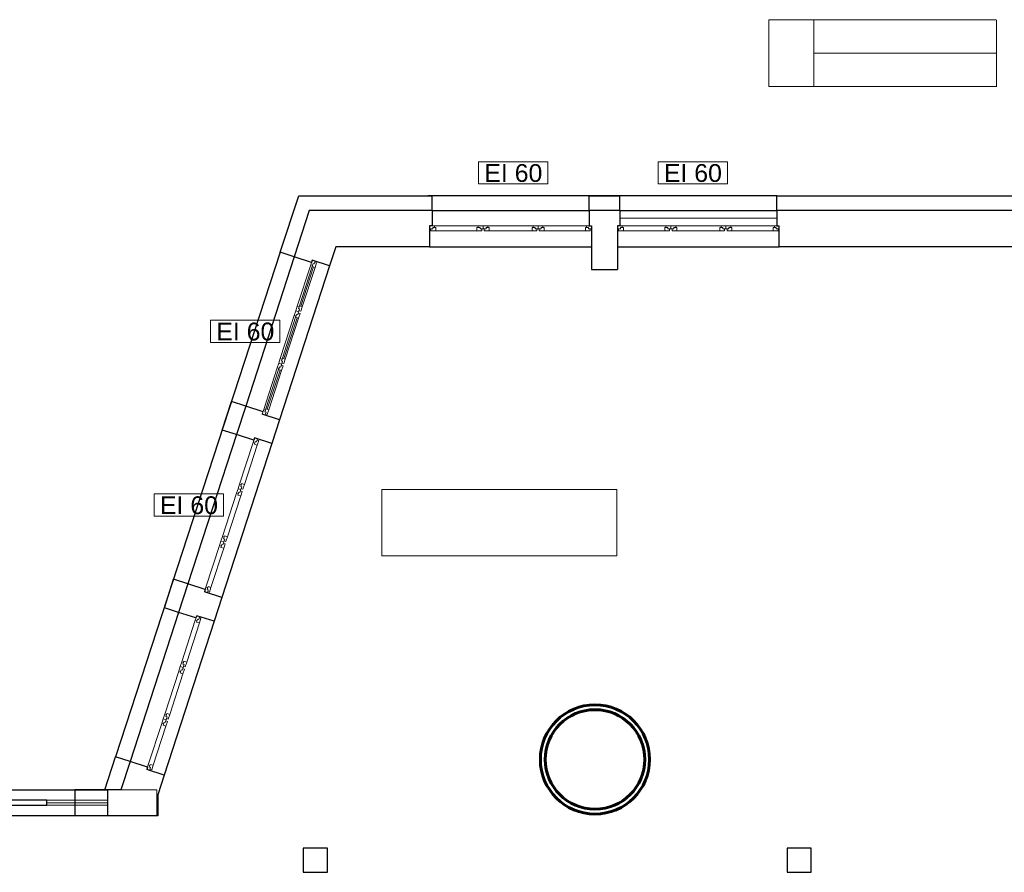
# Model space of a CAD drawing. Header units: millimetres. Extents: x 6612729504 to 6612744462, y 5733542327 to 5733549367.
# Tile 56 of 109: x 6612736818 to 6612738035, y 5733545127 to 5733546181. Entities that reach past the tile are written whole.
import ezdxf

# ---------------------------------------------------------------- set-up
doc = ezdxf.new("R2010")
doc.units = ezdxf.units.MM
doc.header["$MEASUREMENT"] = 0
for name, color, linetype in [('!!!!_CIENKIE czerwone LINIE', 7, 'Continuous'), ('!!!!_SCIANY GRUBE', 7, 'Continuous'), ('___OPISY', 7, 'Continuous'), ('A_Sciany istn_DZIAŁOWE', 7, 'Continuous'), ('A_SCIANY PROJ. wewn', 7, 'Continuous'), ('A_SCIANY PROJ. ZELBET', 7, 'Continuous'), ('inw_SCIANY_ISTN', 7, 'Continuous'), ('inw_STOLARKAOKIENNA', 7, 'Continuous'), ('WIDOK', 7, 'Continuous')]:
    doc.layers.add(name, color=color, linetype=linetype)
doc.styles.add('GENERATED_STYLE_1', font='arial.ttf')

msp = doc.modelspace()

# ---------------------------------------------------------------- linework, layer by layer
at = {"layer": '!!!!_CIENKIE czerwone LINIE', "color": 252, "lineweight": 20}
for points in [[(6612737470.52689, 5733546005.083921), (6612737384.895742, 5733546005.083921), (6612737384.895742, 5733545977.541945), (6612737470.52689, 5733545977.541945)], [(6612737692.381877, 5733546005.083921), (6612737606.75073, 5733546005.083921), (6612737606.75073, 5733545977.541945), (6612737692.381877, 5733545977.541945)], [(6612737139.414532, 5733545809.197056), (6612737053.783385, 5733545809.197056), (6612737053.783385, 5733545781.65508), (6612737139.414532, 5733545781.65508)], [(6612737069.782585, 5733545594.505773), (6612736984.151438, 5733545594.505773), (6612736984.151438, 5733545566.963797), (6612737069.782585, 5733545566.963797)]]:
    msp.add_lwpolyline(points, close=True, dxfattribs=at)
for points in [[(6612737384.895742, 5733545977.541945), (6612737470.52689, 5733545977.541945)], [(6612737606.75073, 5733545977.541945), (6612737692.381877, 5733545977.541945)], [(6612737053.783385, 5733545781.65508), (6612737139.414532, 5733545781.65508)], [(6612736984.151438, 5733545566.963797), (6612737069.782585, 5733545566.963797)]]:
    msp.add_lwpolyline(points, dxfattribs=at)
at = {"layer": '!!!!_SCIANY GRUBE', "color": 252, "lineweight": 30}
for p, q in [((6612737327.516486, 5733545944.844685), (6612737327.516486, 5733545962.844685)), ((6612737521.516487, 5733545944.844685), (6612737521.516487, 5733545962.844685)), ((6612737559.516487, 5733545944.844685), (6612737559.516487, 5733545962.844685)), ((6612737753.516487, 5733545944.844685), (6612737753.516487, 5733545962.844685)), ((6612737175.822072, 5733545944.844685), (6612737157.193958, 5733545887.513243)), ((6612737327.516486, 5733545944.844685), (6612737175.822072, 5733545944.844685)), ((6612737327.516486, 5733545944.844685), (6612737327.516486, 5733545925.844685)), ((6612737327.516486, 5733545944.844685), (6612737327.516486, 5733545925.844685)), ((6612737559.516487, 5733545944.844685), (6612737521.516487, 5733545944.844685)), ((6612737521.516487, 5733545944.844685), (6612737521.516487, 5733545925.844685)), ((6612737559.516487, 5733545944.844685), (6612737521.516487, 5733545944.844685)), ((6612737521.516487, 5733545944.844685), (6612737521.516487, 5733545925.844685)), ((6612737559.516487, 5733545944.844685), (6612737559.516487, 5733545925.844685)), ((6612737753.516487, 5733545944.844685), (6612737753.516487, 5733545925.844685)), ((6612738163.516487, 5733545944.844685), (6612737753.516487, 5733545944.844685)), ((6612737753.516487, 5733545944.844685), (6612737753.516487, 5733545925.844685)), ((6612737327.516486, 5733545925.844685), (6612737324.516486, 5733545925.844685)), ((6612737324.516486, 5733545925.844685), (6612737324.516486, 5733545899.844685)), ((6612737327.516486, 5733545925.844685), (6612737324.516486, 5733545925.844685)), ((6612737521.516487, 5733545925.844685), (6612737524.516487, 5733545925.844685)), ((6612737521.516487, 5733545925.844685), (6612737524.516487, 5733545925.844685)), ((6612737524.516487, 5733545925.844685), (6612737524.516487, 5733545871.844685)), ((6612737524.516487, 5733545925.844685), (6612737524.516487, 5733545871.844685)), ((6612737556.516487, 5733545925.844685), (6612737556.516487, 5733545871.844685)), ((6612737559.516487, 5733545925.844685), (6612737556.516487, 5733545925.844685)), ((6612737556.516487, 5733545925.844685), (6612737556.516487, 5733545871.844685)), ((6612737559.516487, 5733545925.844685), (6612737556.516487, 5733545925.844685)), ((6612737753.516487, 5733545925.844685), (6612737756.516487, 5733545925.844685)), ((6612737753.516487, 5733545925.844685), (6612737756.516487, 5733545925.844685)), ((6612737756.516487, 5733545899.844685), (6612737756.516487, 5733545925.844685)), ((6612737208.516486, 5733545899.844685), (6612737200.918552, 5733545876.460648)), ((6612737324.516486, 5733545899.844685), (6612737208.516486, 5733545899.844685)), ((6612738092.516487, 5733545899.844685), (6612737756.516487, 5733545899.844685)), ((6612737178.59273, 5733545880.560361), (6612737157.193958, 5733545887.513243)), ((6612737179.51978, 5733545883.41353), (6612737178.59273, 5733545880.560361)), ((6612737179.51978, 5733545883.41353), (6612737178.59273, 5733545880.560361)), ((6612737200.918552, 5733545876.460648), (6612737179.51978, 5733545883.41353)), ((6612737524.516487, 5733545871.844685), (6612737556.516487, 5733545871.844685)), ((6612737097.244661, 5733545703.008279), (6612737085.811032, 5733545667.819187)), ((6612737097.244661, 5733545703.008279), (6612737085.811032, 5733545667.819187)), ((6612737118.643433, 5733545696.055396), (6612737097.244661, 5733545703.008279)), ((6612737139.115153, 5733545686.249344), (6612737117.716382, 5733545693.202227)), ((6612737139.115153, 5733545686.249344), (6612737129.535626, 5733545656.766592)), ((6612737107.209804, 5733545660.866304), (6612737085.811032, 5733545667.819187)), ((6612737107.209804, 5733545660.866304), (6612737085.811032, 5733545667.819187)), ((6612737108.136855, 5733545663.719475), (6612737107.209804, 5733545660.866304)), ((6612737108.136855, 5733545663.719475), (6612737107.209804, 5733545660.866304)), ((6612737129.535626, 5733545656.766592), (6612737108.136855, 5733545663.719475)), ((6612737025.861735, 5733545483.314223), (6612737014.428106, 5733545448.125132)), ((6612737047.260507, 5733545476.361341), (6612737025.861735, 5733545483.314223)), ((6612737047.260507, 5733545476.361341), (6612737025.861735, 5733545483.314223)), ((6612737047.260507, 5733545476.361341), (6612737046.333456, 5733545473.508171)), ((6612737047.260507, 5733545476.361341), (6612737046.333456, 5733545473.508171)), ((6612737067.732227, 5733545466.555288), (6612737046.333456, 5733545473.508171)), ((6612737067.732227, 5733545466.555288), (6612737058.1527, 5733545437.072536)), ((6612737067.732227, 5733545466.555288), (6612737058.1527, 5733545437.072536)), ((6612737035.826878, 5733545441.172249), (6612737014.428106, 5733545448.125132)), ((6612737036.753929, 5733545444.025419), (6612737035.826878, 5733545441.172249)), ((6612737036.753929, 5733545444.025419), (6612737035.826878, 5733545441.172249)), ((6612737058.1527, 5733545437.072536), (6612737036.753929, 5733545444.025419)), ((6612736954.478809, 5733545263.620167), (6612736943.179569, 5733545228.844683)), ((6612736975.877581, 5733545256.667285), (6612736954.478809, 5733545263.620167)), ((6612736975.877581, 5733545256.667285), (6612736954.478809, 5733545263.620167)), ((6612736975.877581, 5733545256.667285), (6612736974.95053, 5733545253.814116)), ((6612736975.877581, 5733545256.667285), (6612736974.95053, 5733545253.814116)), ((6612736975.877581, 5733545256.667285), (6612736974.95053, 5733545253.814116)), ((6612736996.349301, 5733545246.861233), (6612736974.95053, 5733545253.814116)), ((6612736996.349301, 5733545246.861233), (6612736988.516486, 5733545222.754305)), ((6612736885.992085, 5733545228.844683), (6612736885.992085, 5733545196.844683)), ((6612736942.198586, 5733545228.844683), (6612736885.992085, 5733545228.844683)), ((6612736942.287315, 5733545228.844683), (6612736925.624231, 5733545228.844683)), ((6612736926.516486, 5733545228.844683), (6612736926.516486, 5733545196.844683)), ((6612736943.179569, 5733545228.844683), (6612736926.516486, 5733545228.844683)), ((6612736988.516486, 5733545222.754305), (6612736988.516486, 5733545196.844683)), ((6612736987.535501, 5733545196.844683), (6612736885.992085, 5733545196.844683)), ((6612736987.624231, 5733545196.844683), (6612736925.624231, 5733545196.844683)), ((6612736988.516486, 5733545196.844683), (6612736926.516486, 5733545196.844683))]:
    msp.add_line(p, q, dxfattribs=at)
at = {"layer": '!!!!_SCIANY GRUBE', "color": 252, "lineweight": 30, "flags": 128}
for points in [[(6612737140.016644, 5733545893.115896), (6612737162.759794, 5733545962.844685), (6612737327.516486, 5733545962.844685)], [(6612737521.516487, 5733545962.844685), (6612737559.516487, 5733545962.844685)], [(6612737753.516487, 5733545962.844685), (6612738135.516487, 5733545962.844685)], [(6612737157.193958, 5733545887.513243), (6612737140.016644, 5733545893.115896)], [(6612737068.379955, 5733545673.483196), (6612737079.853219, 5733545708.65936)], [(6612737097.23837, 5733545702.988916), (6612737079.853219, 5733545708.65936)], [(6612737085.804741, 5733545667.799826), (6612737068.379955, 5733545673.483196)], [(6612736996.749579, 5733545453.86985), (6612737008.222843, 5733545489.046014)], [(6612737025.855444, 5733545483.294861), (6612737008.222843, 5733545489.046014)], [(6612737014.421816, 5733545448.10577), (6612736996.749579, 5733545453.86985)], [(6612736923.354052, 5733545228.844683), (6612736936.592466, 5733545269.432668)], [(6612736954.472518, 5733545263.600805), (6612736936.592466, 5733545269.432668)]]:
    msp.add_lwpolyline(points, dxfattribs=at)
for points in [[(6612736805.516485, 5733545209.844683), (6612736851.516485, 5733545209.844683), (6612736851.516485, 5733545215.844683), (6612736805.516485, 5733545215.844683)], [(6612737168.39919, 5733545126.844683), (6612737198.39919, 5733545126.844683), (6612737198.39919, 5733545156.844683), (6612737168.39919, 5733545156.844683)], [(6612737168.39919, 5733545126.844683), (6612737198.39919, 5733545126.844683), (6612737198.39919, 5733545156.844683), (6612737168.39919, 5733545156.844683)], [(6612737766.041817, 5733545126.844683), (6612737796.041817, 5733545126.844683), (6612737796.041817, 5733545156.844683), (6612737766.041817, 5733545156.844683)], [(6612737766.041817, 5733545126.844683), (6612737796.041817, 5733545126.844683), (6612737796.041817, 5733545156.844683), (6612737766.041817, 5733545156.844683)]]:
    msp.add_lwpolyline(points, close=True, dxfattribs=at)
at = {"color": 7, "lineweight": 18}
for p, q in [((6612738023.84251, 5733546180.609888), (6612737743.57108, 5733546180.609888)), ((6612737743.57108, 5733546180.609888), (6612737743.57108, 5733546098.109859)), ((6612737799.160205, 5733546180.609888), (6612737799.160205, 5733546098.109859)), ((6612738024.830282, 5733546098.109859), (6612738024.830282, 5733546180.609888)), ((6612737799.160205, 5733546139.359873), (6612738025.371341, 5733546139.359873)), ((6612737743.57108, 5733546098.109859), (6612738025.371341, 5733546098.109859))]:
    msp.add_line(p, q, dxfattribs=at)
at = {"layer": 'A_Sciany istn_DZIAŁOWE', "color": 252, "lineweight": 18}
msp.add_lwpolyline([(6612737265.285028, 5733545600.068176), (6612737555.709278, 5733545600.068176), (6612737555.709278, 5733545517.837914), (6612737265.285028, 5733545517.837914)], close=True, dxfattribs=at)
at = {"layer": 'A_Sciany istn_DZIAŁOWE', "color": 252, "lineweight": 60}
for radius in [67.5, 61.5]:
    msp.add_circle((6612737528.791445, 5733545266.344684), radius, dxfattribs=at)
at = {"layer": 'A_SCIANY PROJ. wewn', "color": 252, "lineweight": 18, "flags": 128}
msp.add_lwpolyline([(6612737559.516487, 5733545944.844685), (6612737753.516487, 5733545944.844685), (6612737753.516487, 5733545935.344685), (6612737559.516487, 5733545935.344685)], close=True, dxfattribs=at)
at = {"layer": 'A_SCIANY PROJ. ZELBET', "color": 252, "lineweight": 30}
for p, q in [((6612737753.516487, 5733545962.844685), (6612737322.309724, 5733545962.844685)), ((6612737140.016644, 5733545893.115896), (6612736936.592466, 5733545269.432668))]:
    msp.add_line(p, q, dxfattribs=at)
at = {"layer": 'inw_SCIANY_ISTN', "color": 252, "lineweight": 18}
for p, q in [((6612736926.516486, 5733545228.844683), (6612736926.516486, 5733545196.844683)), ((6612736943.179569, 5733545228.844683), (6612736926.516486, 5733545228.844683)), ((6612736987.535501, 5733545228.844683), (6612736926.516486, 5733545228.844683)), ((6612736987.535501, 5733545228.844683), (6612736987.535501, 5733545196.844683)), ((6612736987.624231, 5733545196.844683), (6612736926.516486, 5733545196.844683))]:
    msp.add_line(p, q, dxfattribs=at)
at = {"layer": 'inw_STOLARKAOKIENNA', "color": 252, "lineweight": 18}
for p, q in [((6612737330.516486, 5733545925.844685), (6612737384.516486, 5733545925.844685)), ((6612737396.516486, 5733545925.844685), (6612737452.516486, 5733545925.844685)), ((6612737464.516487, 5733545925.844685), (6612737518.516487, 5733545925.844685)), ((6612737562.516487, 5733545925.844685), (6612737616.516487, 5733545925.844685)), ((6612737628.516487, 5733545925.844685), (6612737684.516487, 5733545925.844685)), ((6612737696.516487, 5733545925.844685), (6612737750.516487, 5733545925.844685)), ((6612737332.016486, 5733545919.844685), (6612737383.016486, 5733545919.844685)), ((6612737398.016486, 5733545919.844685), (6612737451.016486, 5733545919.844685)), ((6612737466.016487, 5733545919.844685), (6612737517.016487, 5733545919.844685)), ((6612737564.016487, 5733545919.844685), (6612737615.016487, 5733545919.844685)), ((6612737630.016487, 5733545919.844685), (6612737683.016487, 5733545919.844685)), ((6612737698.016487, 5733545919.844685), (6612737749.016487, 5733545919.844685)), ((6612737160.978761, 5733545826.350139), (6612737177.665679, 5733545877.707191)), ((6612737163.582164, 5733545827.081435), (6612737179.342031, 5733545875.585318)), ((6612737165.365395, 5733545826.502028), (6612737181.125261, 5733545875.005911)), ((6612737167.148625, 5733545825.922622), (6612737182.908492, 5733545874.426504)), ((6612737139.965605, 5733545761.678296), (6612737157.270557, 5733545814.937461)), ((6612737142.569008, 5733545762.409593), (6612737158.946909, 5733545812.815588)), ((6612737144.352239, 5733545761.830186), (6612737160.73014, 5733545812.236181)), ((6612737146.135469, 5733545761.250778), (6612737162.513371, 5733545811.656775)), ((6612737119.570483, 5733545698.908566), (6612737136.257401, 5733545750.265617)), ((6612737122.173886, 5733545699.639862), (6612737137.933753, 5733545748.143744)), ((6612737123.957117, 5733545699.060455), (6612737139.716984, 5733545747.564338)), ((6612737125.740348, 5733545698.481049), (6612737141.500215, 5733545746.984931)), ((6612737089.595835, 5733545606.656083), (6612737106.282753, 5733545658.013136)), ((6612737095.765699, 5733545606.228566), (6612737111.525566, 5733545654.732449)), ((6612737068.58268, 5733545541.984241), (6612737085.887631, 5733545595.243405)), ((6612737074.752544, 5733545541.556723), (6612737091.130445, 5733545591.962719)), ((6612737048.187558, 5733545479.21451), (6612737064.874475, 5733545530.571562)), ((6612737054.357422, 5733545478.786993), (6612737070.117289, 5733545527.290875)), ((6612737018.21291, 5733545386.962028), (6612737034.899827, 5733545438.319079)), ((6612737024.382774, 5733545386.534511), (6612737040.142641, 5733545435.038393)), ((6612736997.199754, 5733545322.290185), (6612737014.504705, 5733545375.54935)), ((6612737003.369618, 5733545321.862667), (6612737019.747519, 5733545372.268663)), ((6612736976.804632, 5733545259.520454), (6612736993.491549, 5733545310.877506)), ((6612736982.974497, 5733545259.092937), (6612736998.734364, 5733545307.59682)), ((6612736851.516485, 5733545215.844683), (6612736926.516486, 5733545215.844683)), ((6612736851.516485, 5733545212.844683), (6612736926.516486, 5733545212.844683)), ((6612736851.516485, 5733545209.844683), (6612736926.516486, 5733545209.844683))]:
    msp.add_line(p, q, dxfattribs=at)
at = {"layer": 'inw_STOLARKAOKIENNA', "color": 252, "lineweight": 18, "flags": 128}
for points in [[(6612737324.516486, 5733545925.844685), (6612737330.516486, 5733545925.844685), (6612737330.516486, 5733545923.594685), (6612737328.266486, 5733545923.594685), (6612737328.266486, 5733545922.094685), (6612737324.516486, 5733545922.094685)], [(6612737326.016486, 5733545922.094685), (6612737328.266486, 5733545922.094685), (6612737328.266486, 5733545923.594685), (6612737332.016486, 5733545923.594685), (6612737332.016486, 5733545919.844685), (6612737326.016486, 5733545919.844685)], [(6612737389.016486, 5733545922.094685), (6612737386.766486, 5733545922.094685), (6612737386.766486, 5733545923.594685), (6612737383.016486, 5733545923.594685), (6612737383.016486, 5733545919.844685), (6612737389.016486, 5733545919.844685)], [(6612737390.516486, 5733545925.844685), (6612737384.516486, 5733545925.844685), (6612737384.516486, 5733545923.594685), (6612737386.766486, 5733545923.594685), (6612737386.766486, 5733545922.094685), (6612737390.516486, 5733545922.094685)], [(6612737390.516486, 5733545925.844685), (6612737396.516486, 5733545925.844685), (6612737396.516486, 5733545923.594685), (6612737394.266486, 5733545923.594685), (6612737394.266486, 5733545922.094685), (6612737390.516486, 5733545922.094685)], [(6612737392.016486, 5733545922.094685), (6612737394.266486, 5733545922.094685), (6612737394.266486, 5733545923.594685), (6612737398.016486, 5733545923.594685), (6612737398.016486, 5733545919.844685), (6612737392.016486, 5733545919.844685)], [(6612737457.016487, 5733545922.094685), (6612737454.766486, 5733545922.094685), (6612737454.766486, 5733545923.594685), (6612737451.016486, 5733545923.594685), (6612737451.016486, 5733545919.844685), (6612737457.016487, 5733545919.844685)], [(6612737458.516487, 5733545925.844685), (6612737452.516486, 5733545925.844685), (6612737452.516486, 5733545923.594685), (6612737454.766486, 5733545923.594685), (6612737454.766486, 5733545922.094685), (6612737458.516487, 5733545922.094685)], [(6612737458.516487, 5733545925.844685), (6612737464.516487, 5733545925.844685), (6612737464.516487, 5733545923.594685), (6612737462.266487, 5733545923.594685), (6612737462.266487, 5733545922.094685), (6612737458.516487, 5733545922.094685)], [(6612737460.016487, 5733545922.094685), (6612737462.266487, 5733545922.094685), (6612737462.266487, 5733545923.594685), (6612737466.016487, 5733545923.594685), (6612737466.016487, 5733545919.844685), (6612737460.016487, 5733545919.844685)], [(6612737523.016487, 5733545922.094685), (6612737520.766487, 5733545922.094685), (6612737520.766487, 5733545923.594685), (6612737517.016487, 5733545923.594685), (6612737517.016487, 5733545919.844685), (6612737523.016487, 5733545919.844685)], [(6612737524.516487, 5733545925.844685), (6612737518.516487, 5733545925.844685), (6612737518.516487, 5733545923.594685), (6612737520.766487, 5733545923.594685), (6612737520.766487, 5733545922.094685), (6612737524.516487, 5733545922.094685)], [(6612737556.516487, 5733545925.844685), (6612737562.516487, 5733545925.844685), (6612737562.516487, 5733545923.594685), (6612737560.266487, 5733545923.594685), (6612737560.266487, 5733545922.094685), (6612737556.516487, 5733545922.094685)], [(6612737558.016487, 5733545922.094685), (6612737560.266487, 5733545922.094685), (6612737560.266487, 5733545923.594685), (6612737564.016487, 5733545923.594685), (6612737564.016487, 5733545919.844685), (6612737558.016487, 5733545919.844685)], [(6612737621.016487, 5733545922.094685), (6612737618.766487, 5733545922.094685), (6612737618.766487, 5733545923.594685), (6612737615.016487, 5733545923.594685), (6612737615.016487, 5733545919.844685), (6612737621.016487, 5733545919.844685)], [(6612737622.516487, 5733545925.844685), (6612737616.516487, 5733545925.844685), (6612737616.516487, 5733545923.594685), (6612737618.766487, 5733545923.594685), (6612737618.766487, 5733545922.094685), (6612737622.516487, 5733545922.094685)], [(6612737622.516487, 5733545925.844685), (6612737628.516487, 5733545925.844685), (6612737628.516487, 5733545923.594685), (6612737626.266487, 5733545923.594685), (6612737626.266487, 5733545922.094685), (6612737622.516487, 5733545922.094685)], [(6612737624.016487, 5733545922.094685), (6612737626.266487, 5733545922.094685), (6612737626.266487, 5733545923.594685), (6612737630.016487, 5733545923.594685), (6612737630.016487, 5733545919.844685), (6612737624.016487, 5733545919.844685)], [(6612737689.016487, 5733545922.094685), (6612737686.766487, 5733545922.094685), (6612737686.766487, 5733545923.594685), (6612737683.016487, 5733545923.594685), (6612737683.016487, 5733545919.844685), (6612737689.016487, 5733545919.844685)], [(6612737690.516487, 5733545925.844685), (6612737684.516487, 5733545925.844685), (6612737684.516487, 5733545923.594685), (6612737686.766487, 5733545923.594685), (6612737686.766487, 5733545922.094685), (6612737690.516487, 5733545922.094685)], [(6612737690.516487, 5733545925.844685), (6612737696.516487, 5733545925.844685), (6612737696.516487, 5733545923.594685), (6612737694.266487, 5733545923.594685), (6612737694.266487, 5733545922.094685), (6612737690.516487, 5733545922.094685)], [(6612737692.016487, 5733545922.094685), (6612737694.266487, 5733545922.094685), (6612737694.266487, 5733545923.594685), (6612737698.016487, 5733545923.594685), (6612737698.016487, 5733545919.844685), (6612737692.016487, 5733545919.844685)], [(6612737755.016487, 5733545922.094685), (6612737752.766487, 5733545922.094685), (6612737752.766487, 5733545923.594685), (6612737749.016487, 5733545923.594685), (6612737749.016487, 5733545919.844685), (6612737755.016487, 5733545919.844685)], [(6612737756.516487, 5733545925.844685), (6612737750.516487, 5733545925.844685), (6612737750.516487, 5733545923.594685), (6612737752.766487, 5733545923.594685), (6612737752.766487, 5733545922.094685), (6612737756.516487, 5733545922.094685)], [(6612737179.51978, 5733545883.41353), (6612737177.665679, 5733545877.707191), (6612737179.805555, 5733545877.011903), (6612737180.500844, 5733545879.15178), (6612737181.927429, 5733545878.688254), (6612737183.086243, 5733545882.254717)], [(6612737182.622717, 5733545880.828132), (6612737181.927429, 5733545878.688254), (6612737180.500844, 5733545879.15178), (6612737179.342031, 5733545875.585318), (6612737182.908492, 5733545874.426504), (6612737184.762594, 5733545880.132843)], [(6612737159.124659, 5733545820.6438), (6612737160.978761, 5733545826.350139), (6612737163.118638, 5733545825.654851), (6612737162.423349, 5733545823.514974), (6612737163.849935, 5733545823.051448), (6612737162.691121, 5733545819.484986)], [(6612737163.154646, 5733545820.911571), (6612737163.849935, 5733545823.051448), (6612737162.423349, 5733545823.514974), (6612737163.582164, 5733545827.081435), (6612737167.148625, 5733545825.922622), (6612737165.294523, 5733545820.216283)], [(6612737159.124659, 5733545820.6438), (6612737157.270557, 5733545814.937461), (6612737159.410434, 5733545814.242172), (6612737160.105722, 5733545816.38205), (6612737161.532307, 5733545815.918524), (6612737162.691121, 5733545819.484986)], [(6612737162.227595, 5733545818.058401), (6612737161.532307, 5733545815.918524), (6612737160.105722, 5733545816.38205), (6612737158.946909, 5733545812.815588), (6612737162.513371, 5733545811.656775), (6612737164.367473, 5733545817.363113)], [(6612737142.141491, 5733545756.239728), (6612737142.836779, 5733545758.379605), (6612737141.410194, 5733545758.84313), (6612737142.569008, 5733545762.409593), (6612737146.135469, 5733545761.250778), (6612737144.281368, 5733545755.544439)], [(6612737138.111504, 5733545755.971956), (6612737136.257401, 5733545750.265617), (6612737138.397279, 5733545749.57033), (6612737139.092566, 5733545751.710207), (6612737140.519152, 5733545751.246681), (6612737141.677965, 5733545754.813143)], [(6612737141.214439, 5733545753.386559), (6612737140.519152, 5733545751.246681), (6612737139.092566, 5733545751.710207), (6612737137.933753, 5733545748.143744), (6612737141.500215, 5733545746.984931), (6612737143.354317, 5733545752.69127)], [(6612737138.111504, 5733545755.971956), (6612737139.965605, 5733545761.678296), (6612737142.105482, 5733545760.983007), (6612737141.410194, 5733545758.84313), (6612737142.836779, 5733545758.379605), (6612737141.677965, 5733545754.813143)], [(6612737117.716382, 5733545693.202227), (6612737119.570483, 5733545698.908566), (6612737121.710361, 5733545698.213278), (6612737121.015073, 5733545696.0734), (6612737122.441657, 5733545695.609875), (6612737121.282844, 5733545692.043413)], [(6612737121.746369, 5733545693.469997), (6612737122.441657, 5733545695.609875), (6612737121.015073, 5733545696.0734), (6612737122.173886, 5733545699.639862), (6612737125.740348, 5733545698.481049), (6612737123.886246, 5733545692.77471)], [(6612737108.136855, 5733545663.719475), (6612737106.282753, 5733545658.013136), (6612737108.42263, 5733545657.317847), (6612737109.117918, 5733545659.457725), (6612737110.544503, 5733545658.994199), (6612737111.703317, 5733545662.560661)], [(6612737111.239791, 5733545661.134076), (6612737110.544503, 5733545658.994199), (6612737109.117918, 5733545659.457725), (6612737107.959105, 5733545655.891262), (6612737111.525566, 5733545654.732449), (6612737113.379668, 5733545660.438787)], [(6612737087.741734, 5733545600.949744), (6612737089.595835, 5733545606.656083), (6612737091.735712, 5733545605.960795), (6612737091.040424, 5733545603.820918), (6612737092.467009, 5733545603.357392), (6612737091.308195, 5733545599.790931)], [(6612737091.771721, 5733545601.217515), (6612737092.467009, 5733545603.357392), (6612737091.040424, 5733545603.820918), (6612737092.199238, 5733545607.38738), (6612737095.765699, 5733545606.228566), (6612737093.911598, 5733545600.522227)], [(6612737087.741734, 5733545600.949744), (6612737085.887631, 5733545595.243405), (6612737088.027509, 5733545594.548117), (6612737088.722796, 5733545596.687994), (6612737090.149382, 5733545596.224468), (6612737091.308195, 5733545599.790931)], [(6612737090.844669, 5733545598.364346), (6612737090.149382, 5733545596.224468), (6612737088.722796, 5733545596.687994), (6612737087.563983, 5733545593.121532), (6612737091.130445, 5733545591.962719), (6612737092.984547, 5733545597.669058)], [(6612737066.728578, 5733545536.277901), (6612737064.874475, 5733545530.571562), (6612737067.014353, 5733545529.876274), (6612737067.709641, 5733545532.016151), (6612737069.136226, 5733545531.552626), (6612737070.295039, 5733545535.119087)], [(6612737069.831514, 5733545533.692503), (6612737069.136226, 5733545531.552626), (6612737067.709641, 5733545532.016151), (6612737066.550827, 5733545528.449689), (6612737070.117289, 5733545527.290875), (6612737071.971391, 5733545532.997214)], [(6612737066.728578, 5733545536.277901), (6612737068.58268, 5733545541.984241), (6612737070.722557, 5733545541.288952), (6612737070.027268, 5733545539.149075), (6612737071.453854, 5733545538.68555), (6612737070.295039, 5733545535.119087)], [(6612737070.758565, 5733545536.545672), (6612737071.453854, 5733545538.68555), (6612737070.027268, 5733545539.149075), (6612737071.186082, 5733545542.715537), (6612737074.752544, 5733545541.556723), (6612737072.898442, 5733545535.850384)], [(6612737046.333456, 5733545473.508171), (6612737048.187558, 5733545479.21451), (6612737050.327435, 5733545478.519222), (6612737049.632147, 5733545476.379345), (6612737051.058731, 5733545475.915819), (6612737049.899918, 5733545472.349358)], [(6612737050.363443, 5733545473.775942), (6612737051.058731, 5733545475.915819), (6612737049.632147, 5733545476.379345), (6612737050.79096, 5733545479.945807), (6612737054.357422, 5733545478.786993), (6612737052.503321, 5733545473.080654)], [(6612737036.753929, 5733545444.025419), (6612737034.899827, 5733545438.319079), (6612737037.039704, 5733545437.623792), (6612737037.734992, 5733545439.763669), (6612737039.161577, 5733545439.300143), (6612737040.320391, 5733545442.866605)], [(6612737039.856865, 5733545441.440021), (6612737039.161577, 5733545439.300143), (6612737037.734992, 5733545439.763669), (6612737036.576179, 5733545436.197206), (6612737040.142641, 5733545435.038393), (6612737041.996742, 5733545440.744732)], [(6612737016.358808, 5733545381.255689), (6612737018.21291, 5733545386.962028), (6612737020.352786, 5733545386.26674), (6612737019.657498, 5733545384.126863), (6612737021.084083, 5733545383.663337), (6612737019.925269, 5733545380.096875)], [(6612737020.388795, 5733545381.523459), (6612737021.084083, 5733545383.663337), (6612737019.657498, 5733545384.126863), (6612737020.816312, 5733545387.693324), (6612737024.382774, 5733545386.534511), (6612737022.528672, 5733545380.828172)], [(6612737016.358808, 5733545381.255689), (6612737014.504705, 5733545375.54935), (6612737016.644583, 5733545374.854061), (6612737017.33987, 5733545376.993938), (6612737018.766456, 5733545376.530413), (6612737019.925269, 5733545380.096875)], [(6612737019.461744, 5733545378.67029), (6612737018.766456, 5733545376.530413), (6612737017.33987, 5733545376.993938), (6612737016.181057, 5733545373.427477), (6612737019.747519, 5733545372.268663), (6612737021.601621, 5733545377.975002)], [(6612736995.345652, 5733545316.583845), (6612736993.491549, 5733545310.877506), (6612736995.631427, 5733545310.182219), (6612736996.326715, 5733545312.322095), (6612736997.7533, 5733545311.85857), (6612736998.912113, 5733545315.425032)], [(6612736998.448588, 5733545313.998447), (6612736997.7533, 5733545311.85857), (6612736996.326715, 5733545312.322095), (6612736995.167901, 5733545308.755633), (6612736998.734364, 5733545307.59682), (6612737000.588465, 5733545313.303159)], [(6612736995.345652, 5733545316.583845), (6612736997.199754, 5733545322.290185), (6612736999.339631, 5733545321.594896), (6612736998.644342, 5733545319.455019), (6612737000.070928, 5733545318.991493), (6612736998.912113, 5733545315.425032)], [(6612736999.375639, 5733545316.851617), (6612737000.070928, 5733545318.991493), (6612736998.644342, 5733545319.455019), (6612736999.803156, 5733545323.021482), (6612737003.369618, 5733545321.862667), (6612737001.515516, 5733545316.156328)], [(6612736974.95053, 5733545253.814116), (6612736976.804632, 5733545259.520454), (6612736978.94451, 5733545258.825167), (6612736978.249221, 5733545256.685289), (6612736979.675806, 5733545256.221764), (6612736978.516992, 5733545252.655302)], [(6612736978.980517, 5733545254.081886), (6612736979.675806, 5733545256.221764), (6612736978.249221, 5733545256.685289), (6612736979.408034, 5733545260.251751), (6612736982.974497, 5733545259.092937), (6612736981.120395, 5733545253.386599)]]:
    msp.add_lwpolyline(points, close=True, dxfattribs=at)
at = {"layer": 'WIDOK', "color": 252, "lineweight": 30}
for p, q in [((6612737327.516486, 5733545944.844685), (6612737521.516487, 5733545944.844685)), ((6612737327.516486, 5733545944.844685), (6612737521.516487, 5733545944.844685)), ((6612737559.516487, 5733545944.844685), (6612737753.516487, 5733545944.844685)), ((6612737324.516486, 5733545899.844685), (6612737524.516487, 5733545899.844685)), ((6612737324.516486, 5733545899.844685), (6612737524.516487, 5733545899.844685)), ((6612737556.516487, 5733545899.844685), (6612737756.516487, 5733545899.844685)), ((6612737157.193958, 5733545887.513243), (6612737097.244661, 5733545703.008279)), ((6612737157.193958, 5733545887.513243), (6612737097.244661, 5733545703.008279)), ((6612737200.918552, 5733545876.460648), (6612737139.115153, 5733545686.249344)), ((6612737200.918552, 5733545876.460648), (6612737139.115153, 5733545686.249344)), ((6612737085.811032, 5733545667.819187), (6612737025.861735, 5733545483.314223)), ((6612737085.811032, 5733545667.819187), (6612737025.861735, 5733545483.314223)), ((6612737129.535626, 5733545656.766592), (6612737067.732227, 5733545466.555288)), ((6612737129.535626, 5733545656.766592), (6612737067.732227, 5733545466.555288)), ((6612737014.428106, 5733545448.125132), (6612736954.478809, 5733545263.620167)), ((6612737014.428106, 5733545448.125132), (6612736954.478809, 5733545263.620167)), ((6612737058.1527, 5733545437.072536), (6612736996.349301, 5733545246.861233)), ((6612733631.516481, 5733545228.844683), (6612736926.516486, 5733545228.844683)), ((6612736926.516486, 5733545196.844683), (6612734730.516482, 5733545196.844683))]:
    msp.add_line(p, q, dxfattribs=at)

# ---------------------------------------------------------------- texts
at = {"layer": '___OPISY', "color": 252, "lineweight": 20, "char_height": 22.00000003, "attachment_point": 1, "style": 'GENERATED_STYLE_1'}
for insert in [(6612737392.021266, 5733546002.108174), (6612737613.876253, 5733546002.108174), (6612737060.908909, 5733545806.221309), (6612736991.276961, 5733545591.530025)]:
    msp.add_mtext('\\A1;{\\pql;\\fArial|b0|i0|c238|p38;EI \\fArial|b0|i0|c238|p38;6\\fArial|b0|i0|c238|p38;0}', dxfattribs=dict(at, insert=insert))

doc.saveas('drawing.dxf')
